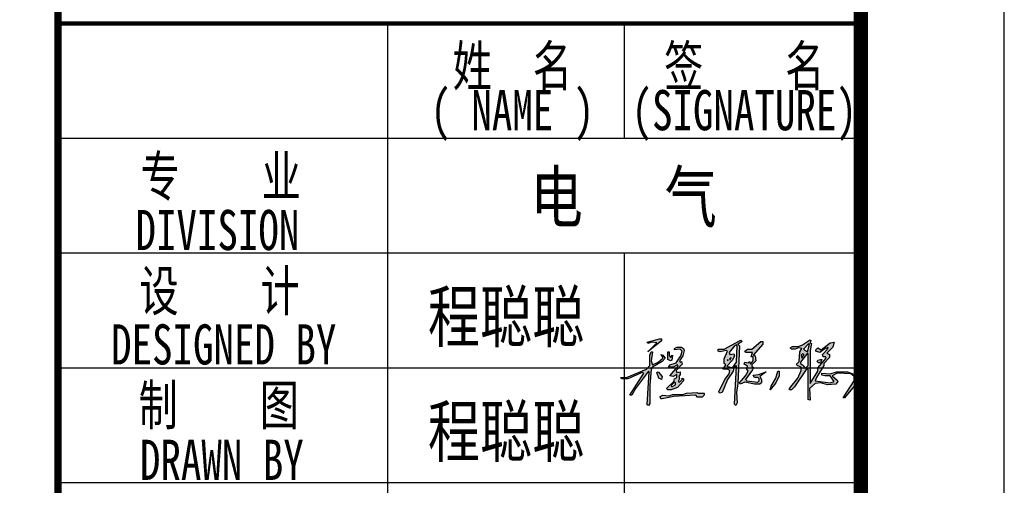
# Model space of a CAD drawing. Extents: x 427948 to 764348, y 274849 to 601549.
# Tile 80 of 212: x 757481 to 764348, y 348029 to 351276. Entities that reach past the tile are written whole.
import ezdxf
from ezdxf.enums import TextEntityAlignment as Align

# ---------------------------------------------------------------- set-up
doc = ezdxf.new("R2010")
doc.units = 0
doc.header["$LTSCALE"] = 1000
doc.header["$MEASUREMENT"] = 0
doc.layers.get('0').update_dxf_attribs({"linetype": 'CONTINUOUS'})
doc.layers.add('PUB_TITLE', color=4, linetype='CONTINUOUS')
doc.layers.add('TK', color=7, linetype='CONTINUOUS')
doc.styles.add('-宋体', font='txt', dxfattribs={"width": 0.8})
doc.styles.add('TKHZ1', font='txt', dxfattribs={"width": 0.8})

# ---------------------------------------------------------------- blocks, each defined once
blk = doc.blocks.new('A$C51992555')
at = {"linetype": 'Continuous'}
h = blk.add_hatch(color=256, dxfattribs=at)
h.dxf.hatch_style = 1
h.paths.add_polyline_path([(110, 19), (112, 18), (121, 18), (121, 15), (118, 12), (111, 12), (109, 15), (77, 13), (60, 10), (58, 10), (57, 13), (61, 15), (70, 14), (75, 16), (90, 16), (95, 18)])
h.paths.add_polyline_path([(79, 33), (78, 34), (73, 29), (74, 27), (79, 30)], flags=16)
h.paths.add_polyline_path([(52, 48), (54, 49), (60, 42), (59, 38), (55, 40)], flags=17)
h.paths.add_polyline_path([(228, 50), (230, 50), (230, 43), (225, 33), (217, 23), (218, 28), (225, 40)])
h.paths.add_polyline_path([(156, 66), (155, 67), (155, 65)], flags=16)
h.paths.add_polyline_path([(290, 67), (292, 67), (290, 62), (287, 62), (285, 64), (286, 66)], flags=17)
h.paths.add_polyline_path([(159, 67), (158, 69), (158, 66)], flags=16)
h.paths.add_polyline_path([(160, 69), (159, 70), (159, 68)], flags=16)
h.paths.add_polyline_path([(266, 74), (264, 75), (262, 73), (263, 69)], flags=16)
h.paths.add_polyline_path([(272, 75), (271, 76), (261, 63), (261, 61), (265, 58), (267, 54), (272, 58)], flags=16)
h.paths.add_polyline_path([(68, 78), (70, 78), (70, 73), (72, 70), (75, 73), (74, 66), (72, 65), (68, 67)], flags=17)
h.paths.add_polyline_path([(44, 78), (46, 78), (44, 65), (46, 59), (54, 63), (61, 69), (61, 71), (58, 74), (61, 73), (64, 69), (60, 64), (46, 56), (44, 53), (42, 29), (42, 3), (40, 0), (38, 1), (41, 49), (40, 50), (21, 25), (16, 15), (13, 15), (33, 47), (31, 48), (10, 39), (1, 39), (0, 41), (8, 41), (37, 53), (42, 58), (42, 73)])
h.paths.add_polyline_path([(301, 84), (300, 85), (300, 83)], flags=16)
h.paths.add_polyline_path([(81, 85), (88, 85), (91, 83), (92, 80), (90, 72), (85, 65), (86, 63), (88, 64), (89, 60), (80, 51), (81, 48), (86, 49), (86, 45), (84, 42), (85, 39), (83, 35), (85, 34), (89, 38), (89, 40), (91, 39), (91, 36), (82, 26), (73, 23), (68, 23), (66, 25), (77, 35), (78, 39), (81, 41), (81, 45), (76, 42), (71, 43), (83, 57), (82, 59), (76, 56), (69, 56), (71, 59), (80, 62), (87, 72), (89, 79), (86, 82), (78, 81), (78, 83)])
h.paths.add_polyline_path([(169, 87), (168, 88), (165, 87), (157, 77), (158, 74), (164, 75), (165, 72), (162, 66), (154, 57), (162, 55), (168, 63)], flags=16)
h.paths.add_polyline_path([(274, 89), (273, 90), (265, 82), (271, 78)], flags=16)
h.paths.add_polyline_path([(203, 93), (206, 93), (206, 89), (192, 73), (195, 72), (196, 65), (190, 59), (190, 57), (192, 56), (191, 52), (181, 38), (183, 36), (199, 34), (201, 36), (201, 39), (199, 41), (194, 41), (192, 44), (200, 45), (211, 49), (202, 42), (204, 38), (204, 33), (202, 31), (194, 31), (180, 34), (173, 31), (172, 33), (181, 43), (185, 50), (183, 53), (184, 57), (179, 60), (180, 63), (185, 62), (187, 64), (188, 60), (192, 65), (192, 71), (189, 71), (191, 77), (181, 77), (180, 79), (184, 82), (190, 82)])
h.paths.add_polyline_path([(172, 94), (174, 95), (176, 93), (170, 89), (172, 87), (170, 32), (168, 19), (169, 4), (167, 0), (165, 2), (168, 57), (167, 58), (164, 55), (163, 50), (155, 38), (147, 19), (143, 18), (142, 20), (151, 38), (157, 46), (158, 51), (155, 53), (148, 53), (152, 58), (152, 60), (150, 61), (150, 68), (155, 79), (153, 80), (144, 78), (141, 79), (141, 82), (150, 82)])
h.paths.add_polyline_path([(274, 95), (276, 95), (275, 91), (277, 90), (275, 80), (275, 32), (286, 50), (286, 55), (298, 69), (297, 71), (294, 71), (293, 74), (300, 82), (298, 84), (289, 77), (283, 79), (283, 81), (286, 84), (291, 81), (304, 91), (310, 92), (308, 85), (299, 76), (303, 74), (303, 70), (295, 61), (295, 58), (284, 41), (282, 36), (304, 33), (310, 35), (304, 43), (296, 43), (292, 44), (292, 47), (304, 46), (313, 49), (329, 49), (340, 45), (342, 42), (342, 35), (339, 28), (325, 11), (323, 11), (339, 36), (339, 42), (334, 46), (314, 47), (307, 43), (314, 37), (315, 35), (312, 31), (300, 30), (290, 33), (282, 32), (274, 25), (275, 8), (272, 9), (272, 53), (270, 54), (252, 27), (248, 23), (245, 23), (245, 25), (257, 40), (262, 51), (262, 56), (256, 58), (255, 60), (259, 64), (260, 78), (263, 83), (258, 84), (253, 82), (248, 82), (246, 84), (249, 86), (258, 86), (264, 88)])
h.paths.add_polyline_path([(56, 97), (59, 97), (59, 94), (39, 78), (52, 91), (45, 92), (39, 90), (38, 92)])
for points in [[(56, 97), (59, 97), (59, 94), (39, 78), (52, 91), (45, 92), (39, 90), (38, 92), (56, 97)], [(172, 94), (174, 95), (176, 93), (170, 89), (172, 87), (170, 32), (168, 19), (169, 4), (167, 0), (165, 2), (168, 57), (167, 58), (164, 55), (163, 50), (155, 38), (147, 19), (143, 18), (142, 20), (151, 38), (157, 46), (158, 51), (155, 53), (148, 53), (152, 58), (152, 60), (150, 61), (150, 68), (155, 79), (153, 80), (144, 78), (141, 79), (141, 82), (150, 82), (172, 94)], [(169, 87), (168, 88), (165, 87), (157, 77), (158, 74), (164, 75), (165, 72), (162, 66), (154, 57), (162, 55), (168, 63), (169, 87)], [(203, 93), (206, 93), (206, 89), (192, 73), (195, 72), (196, 65), (190, 59), (190, 57), (192, 56), (191, 52), (181, 38), (183, 36), (199, 34), (201, 36), (201, 39), (199, 41), (194, 41), (192, 44), (200, 45), (211, 49), (202, 42), (204, 38), (204, 33), (202, 31), (194, 31), (180, 34), (173, 31), (172, 33), (181, 43), (185, 50), (183, 53), (184, 57), (179, 60), (180, 63), (185, 62), (187, 64), (188, 60), (192, 65), (192, 71), (189, 71), (191, 77), (181, 77), (180, 79), (184, 82), (190, 82), (203, 93)], [(274, 95), (276, 95), (275, 91), (277, 90), (275, 80), (275, 32), (286, 50), (286, 55), (298, 69), (297, 71), (294, 71), (293, 74), (300, 82), (298, 84), (289, 77), (283, 79), (283, 81), (286, 84), (291, 81), (304, 91), (310, 92), (308, 85), (299, 76), (303, 74), (303, 70), (295, 61), (295, 58), (284, 41), (282, 36), (304, 33), (310, 35), (304, 43), (296, 43), (292, 44), (292, 47), (304, 46), (313, 49), (329, 49), (340, 45), (342, 42), (342, 35), (339, 28), (325, 11), (323, 11), (339, 36), (339, 42), (334, 46), (314, 47), (307, 43), (314, 37), (315, 35), (312, 31), (300, 30), (290, 33), (282, 32), (274, 25), (275, 8), (272, 9), (272, 53), (270, 54), (252, 27), (248, 23), (245, 23), (245, 25), (257, 40), (262, 51), (262, 56), (256, 58), (255, 60), (259, 64), (260, 78), (263, 83), (258, 84), (253, 82), (248, 82), (246, 84), (249, 86), (258, 86), (264, 88), (274, 95)], [(274, 89), (273, 90), (265, 82), (271, 78), (274, 89)], [(44, 78), (46, 78), (44, 65), (46, 59), (54, 63), (61, 69), (61, 71), (58, 74), (61, 73), (64, 69), (60, 64), (46, 56), (44, 53), (42, 29), (42, 3), (40, 0), (38, 1), (41, 49), (40, 50), (21, 25), (16, 15), (13, 15), (33, 47), (31, 48), (10, 39), (1, 39), (0, 41), (8, 41), (37, 53), (42, 58), (42, 73), (44, 78)], [(81, 85), (88, 85), (91, 83), (92, 80), (90, 72), (85, 65), (86, 63), (88, 64), (89, 60), (80, 51), (81, 48), (86, 49), (86, 45), (84, 42), (85, 39), (83, 35), (85, 34), (89, 38), (89, 40), (91, 39), (91, 36), (82, 26), (73, 23), (68, 23), (66, 25), (77, 35), (78, 39), (81, 41), (81, 45), (76, 42), (71, 43), (83, 57), (82, 59), (76, 56), (69, 56), (71, 59), (80, 62), (87, 72), (89, 79), (86, 82), (78, 81), (78, 83), (81, 85)], [(68, 78), (70, 78), (70, 73), (72, 70), (75, 73), (74, 66), (72, 65), (68, 67), (68, 78)], [(272, 75), (271, 76), (261, 63), (261, 61), (265, 58), (267, 54), (272, 58), (272, 75)], [(266, 74), (264, 75), (262, 73), (263, 69), (266, 74)], [(301, 84), (300, 85), (300, 83), (301, 84)], [(156, 66), (155, 67), (155, 65), (156, 66)], [(159, 67), (158, 69), (158, 66), (159, 67)], [(160, 69), (159, 70), (159, 68), (160, 69)], [(290, 67), (292, 67), (290, 62), (287, 62), (285, 64), (286, 66), (290, 67)], [(52, 48), (54, 49), (60, 42), (59, 38), (55, 40), (52, 48)], [(228, 50), (230, 50), (230, 43), (225, 33), (217, 23), (218, 28), (225, 40), (228, 50)], [(79, 33), (78, 34), (73, 29), (74, 27), (79, 30), (79, 33)], [(110, 19), (112, 18), (121, 18), (121, 15), (118, 12), (111, 12), (109, 15), (77, 13), (60, 10), (58, 10), (57, 13), (61, 15), (70, 14), (75, 16), (90, 16), (95, 18), (110, 19)]]:
    blk.add_lwpolyline(points, dxfattribs=at)
blk = doc.blocks.new('24')
at = {"color": 4}
blk.add_line((-1110888.9, 145318.9), (-1110888.9, 202718.9), dxfattribs=at)
at = {"layer": 'PUB_TITLE'}
for p, q in [((-1110888.9, 145318.9), (-1110888.9, 202718.9)), ((-1114188.9, 154908.4), (-1114188.9, 161318.9)), ((-1112538.9, 160518.9), (-1112538.9, 161318.9)), ((-1116488.9, 160518.9), (-1110888.9, 160518.9)), ((-1116488.9, 159718.9), (-1110888.9, 159718.9)), ((-1112538.9, 154918.9), (-1112538.9, 159718.9)), ((-1116488.9, 158918.9), (-1110888.9, 158918.9)), ((-1116488.9, 158118.9), (-1110888.9, 158118.9))]:
    blk.add_line(p, q, dxfattribs=at)
at = {"layer": 'PUB_TITLE', "linetype": 'Continuous'}
blk.add_lwpolyline([(-1193988.9, 144318.9), (-1109888.9, 144318.9), (-1109888.9, 203718.9), (-1193988.9, 203718.9)], close=True, dxfattribs=at)
at = {"layer": 'PUB_TITLE', "linetype": 'Continuous', "const_width": 100}
blk.add_lwpolyline([(-1191488.9, 145318.9), (-1110888.9, 145318.9), (-1110888.9, 202718.9), (-1191488.9, 202718.9)], close=True, dxfattribs=at)
at = {"layer": 'PUB_TITLE'}
for points, const_width in [([(-1116488.9, 145318.9), (-1116488.9, 202718.9)], 50), ([(-1116488.9, 161318.9), (-1110888.9, 161318.9)], 29.8)]:
    blk.add_lwpolyline(points, dxfattribs=dict(at, const_width=const_width))
at = {"layer": 'PUB_TITLE', "linetype": 'Continuous', "const_width": 80}
blk.add_lwpolyline([(-1110888.9, 145318.9), (-1110888.9, 202718.9)], dxfattribs=at)
at = {"linetype": 'Continuous', "xscale": 4.799999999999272, "yscale": 4.799999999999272, "zscale": 4.799999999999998}
blk.add_blockref('A$C51992555', (-1112562.5, 158654.8), dxfattribs=at)
at = {"layer": 'TK'}
for s, height, style, width, p in [('姓  名', 280, '-宋体', 0.75, (-1113320.2, 161028.7)), ('签    名', 280, '-宋体', 0.75, (-1111702.9, 161028.7)), ('( NAME )', 280, '-宋体', 0.75, (-1113320.2, 160693.3)), ('(SIGNATURE)', 280, '-宋体', 0.75, (-1111702.9, 160693.3)), ('专    业', 280, '-宋体', 0.75, (-1115354.3, 160258.9)), ('DIVISION ', 280, '-宋体', 0.75, (-1115305.7, 159879)), ('设    计', 280, '-宋体', 0.75, (-1115362, 159458.9)), ('程聪聪', 350, 'TKHZ1', 0.8, (-1113363.5, 159280.9)), ('DESIGNED BY', 280, '-宋体', 0.75, (-1115332.9, 159081.2)), ('制    图    ', 280, '-宋体', 0.75, (-1115082, 158662.9)), ('程聪聪', 350, 'TKHZ1', 0.8, (-1113363.5, 158480.9)), ('DRAWN BY', 280, '-宋体', 0.75, (-1115346.1, 158276.4))]:
    blk.add_text(s, height=height, dxfattribs=dict(at, style=style, width=width)).set_placement(p, align=Align.MIDDLE)
at = {"layer": 'TK', "style": 'TKHZ1', "width": 0.8}
blk.add_text('电   气', height=350, dxfattribs=at).set_placement((-1112543.5, 159934.4), align=Align.CENTER)

msp = doc.modelspace()

# ---------------------------------------------------------------- block references
msp.add_blockref('24', (1874236.9, 189930.5))

doc.saveas('drawing.dxf')
